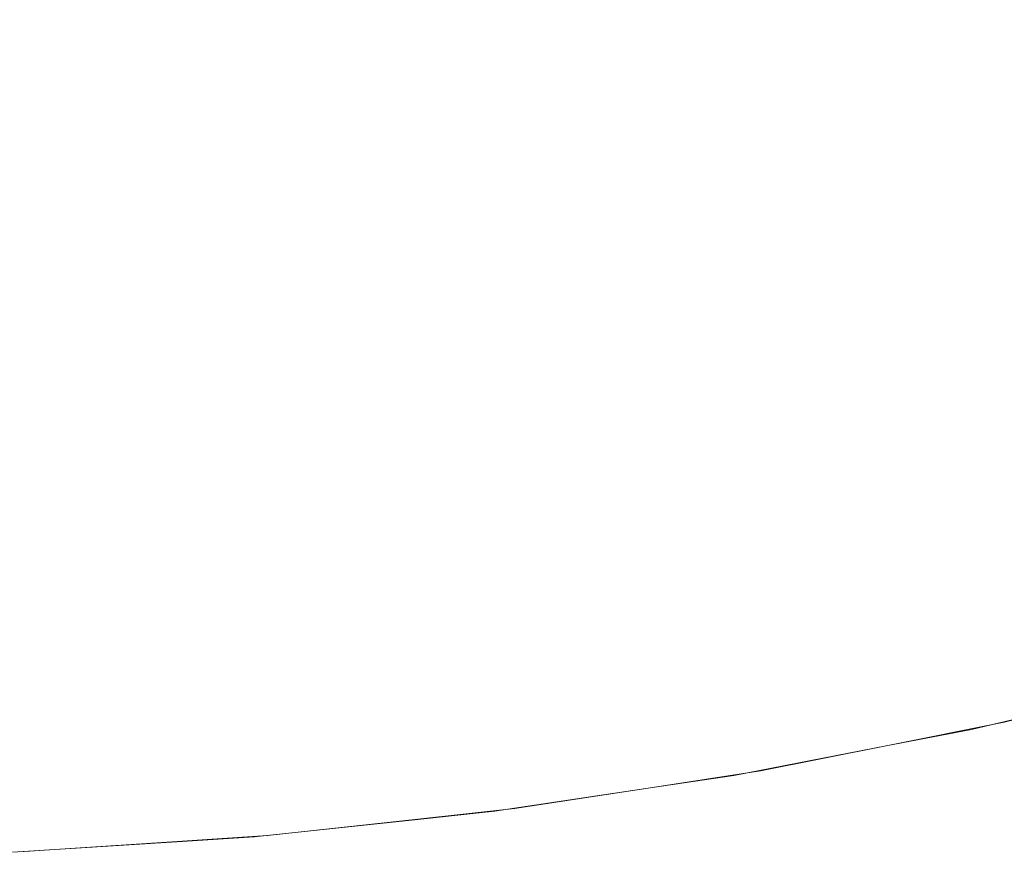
# Model space of a CAD drawing. Header units: centimetres. Extents: x -25.8 to 27.5, y 33.3 to 35.1.
# Tile 241 of 256: x 9.4158 to 9.4503, y 33.6401 to 33.6695. Entities that reach past the tile are written whole.
import ezdxf

# ---------------------------------------------------------------- set-up
doc = ezdxf.new("R2010")
doc.units = ezdxf.units.CM
doc.header["$LTSCALE"] = 2.54
doc.layers.add('Lucido design-1', color=7, linetype='Continuous')

# ---------------------------------------------------------------- blocks, each defined once
blk = doc.blocks.new('Gruppo-6-1')
at = {"color": 7, "linetype": 'Continuous', "lineweight": 9}
for points in [[(-25.69296, 35.040112, 330.586121), (-25.69296, 33.440112, 330.586121), (27.40704, 33.440112, 330.586121), (27.40704, 35.040112, 330.586121)], [(-25.69296, 35.040112, 306.619358), (-25.69296, 33.440112, 306.619358), (27.40704, 33.440112, 306.619358), (27.40704, 35.040112, 306.619358)]]:
    blk.add_3dface(points, dxfattribs=at)
for points, invisible_edges in [([(9.44361, 33.670428, 330.153842), (9.436375, 33.669029, 330.153842), (9.43589, 33.671857, 330.156832), (9.443005, 33.673233, 330.156832)], 15), ([(9.44361, 33.670428, 306.187079), (9.436375, 33.669029, 306.187079), (9.43589, 33.671857, 306.190069), (9.443005, 33.673233, 306.190069)], 15), ([(9.436375, 33.669029, 330.153842), (9.429088, 33.667938, 330.153842), (9.428723, 33.670784, 330.156832), (9.43589, 33.671857, 330.156832)], 15), ([(9.436375, 33.669029, 306.187079), (9.429088, 33.667938, 306.187079), (9.428723, 33.670784, 306.190069), (9.43589, 33.671857, 306.190069)], 15), ([(9.451469, 33.669481, 330.150737), (9.444187, 33.667749, 330.150737), (9.44361, 33.670428, 330.153842), (9.450778, 33.672133, 330.153842)], 15), ([(9.451469, 33.669481, 306.183974), (9.444187, 33.667749, 306.183974), (9.44361, 33.670428, 306.187079), (9.450778, 33.672133, 306.187079)], 15), ([(9.429088, 33.667938, 330.153842), (9.421761, 33.667158, 330.153842), (9.421517, 33.670016, 330.156832), (9.428723, 33.670784, 330.156832)], 15), ([(9.429088, 33.667938, 306.187079), (9.421761, 33.667158, 306.187079), (9.421517, 33.670016, 306.190069), (9.428723, 33.670784, 306.190069)], 15), ([(9.444187, 33.667749, 330.150737), (9.436838, 33.666328, 330.150737), (9.436375, 33.669029, 330.153842), (9.44361, 33.670428, 330.153842)], 15), ([(9.444187, 33.667749, 306.183974), (9.436838, 33.666328, 306.183974), (9.436375, 33.669029, 306.187079), (9.44361, 33.670428, 306.187079)], 15), ([(9.421761, 33.667158, 330.153842), (9.414407, 33.666689, 330.153842), (9.414285, 33.669555, 330.156832), (9.421517, 33.670016, 330.156832)], 15), ([(9.421761, 33.667158, 306.187079), (9.414407, 33.666689, 306.187079), (9.414285, 33.669555, 306.190069), (9.421517, 33.670016, 306.190069)], 15), ([(9.452126, 33.666957, 330.147525), (9.444736, 33.6652, 330.147525), (9.444187, 33.667749, 330.150737), (9.451469, 33.669481, 330.150737)], 15), ([(9.452126, 33.666957, 306.180762), (9.444736, 33.6652, 306.180762), (9.444187, 33.667749, 306.183974), (9.451469, 33.669481, 306.183974)], 15), ([(9.436838, 33.666328, 330.150737), (9.429436, 33.66522, 330.150737), (9.429088, 33.667938, 330.153842), (9.436375, 33.669029, 330.153842)], 15), ([(9.436838, 33.666328, 306.183974), (9.429436, 33.66522, 306.183974), (9.429088, 33.667938, 306.187079), (9.436375, 33.669029, 306.187079)], 15), ([(9.429436, 33.66522, 330.150737), (9.421993, 33.664427, 330.150737), (9.421761, 33.667158, 330.153842), (9.429088, 33.667938, 330.153842)], 15), ([(9.429436, 33.66522, 306.183974), (9.421993, 33.664427, 306.183974), (9.421761, 33.667158, 306.187079), (9.429088, 33.667938, 306.187079)], 15), ([(9.444736, 33.6652, 330.147525), (9.437279, 33.663758, 330.147525), (9.436838, 33.666328, 330.150737), (9.444187, 33.667749, 330.150737)], 15), ([(9.444736, 33.6652, 306.180762), (9.437279, 33.663758, 306.180762), (9.436838, 33.666328, 306.183974), (9.444187, 33.667749, 306.183974)], 15), ([(9.421993, 33.664427, 330.150737), (9.414523, 33.66395, 330.150737), (9.414407, 33.666689, 330.153842), (9.421761, 33.667158, 330.153842)], 15), ([(9.421993, 33.664427, 306.183974), (9.414523, 33.66395, 306.183974), (9.414407, 33.666689, 306.187079), (9.421761, 33.667158, 306.187079)], 15), ([(9.452748, 33.664567, 330.14421), (9.445257, 33.662785, 330.14421), (9.444736, 33.6652, 330.147525), (9.452126, 33.666957, 330.147525)], 15), ([(9.452748, 33.664567, 306.177447), (9.445257, 33.662785, 306.177447), (9.444736, 33.6652, 306.180762), (9.452126, 33.666957, 306.180762)], 15), ([(9.437279, 33.663758, 330.147525), (9.429767, 33.662633, 330.147525), (9.429436, 33.66522, 330.150737), (9.436838, 33.666328, 330.150737)], 15), ([(9.437279, 33.663758, 306.180762), (9.429767, 33.662633, 306.180762), (9.429436, 33.66522, 306.183974), (9.436838, 33.666328, 306.183974)], 15), ([(9.429767, 33.662633, 330.147525), (9.422214, 33.661828, 330.147525), (9.421993, 33.664427, 330.150737), (9.429436, 33.66522, 330.150737)], 15), ([(9.429767, 33.662633, 306.180762), (9.422214, 33.661828, 306.180762), (9.421993, 33.664427, 306.183974), (9.429436, 33.66522, 306.183974)], 15), ([(9.445257, 33.662785, 330.14421), (9.437697, 33.661323, 330.14421), (9.437279, 33.663758, 330.147525), (9.444736, 33.6652, 330.147525)], 15), ([(9.445257, 33.662785, 306.177447), (9.437697, 33.661323, 306.177447), (9.437279, 33.663758, 306.180762), (9.444736, 33.6652, 306.180762)], 15), ([(9.453335, 33.662312, 330.140799), (9.445748, 33.660508, 330.140799), (9.445257, 33.662785, 330.14421), (9.452748, 33.664567, 330.14421)], 15), ([(9.453335, 33.662312, 306.174036), (9.445748, 33.660508, 306.174036), (9.445257, 33.662785, 306.177447), (9.452748, 33.664567, 306.177447)], 15), ([(9.422214, 33.661828, 330.147525), (9.414634, 33.661345, 330.147525), (9.414523, 33.66395, 330.150737), (9.421993, 33.664427, 330.150737)], 15), ([(9.422214, 33.661828, 306.180762), (9.414634, 33.661345, 306.180762), (9.414523, 33.66395, 306.183974), (9.421993, 33.664427, 306.183974)], 15), ([(9.437697, 33.661323, 330.14421), (9.430081, 33.660183, 330.14421), (9.429767, 33.662633, 330.147525), (9.437279, 33.663758, 330.147525)], 15), ([(9.437697, 33.661323, 306.177447), (9.430081, 33.660183, 306.177447), (9.429767, 33.662633, 306.180762), (9.437279, 33.663758, 306.180762)], 15), ([(9.430081, 33.660183, 330.14421), (9.422424, 33.659367, 330.14421), (9.422214, 33.661828, 330.147525), (9.429767, 33.662633, 330.147525)], 15), ([(9.430081, 33.660183, 306.177447), (9.422424, 33.659367, 306.177447), (9.422214, 33.661828, 306.180762), (9.429767, 33.662633, 306.180762)], 15), ([(9.445748, 33.660508, 330.140799), (9.43809, 33.659027, 330.140799), (9.437697, 33.661323, 330.14421), (9.445257, 33.662785, 330.14421)], 15), ([(9.445748, 33.660508, 306.174036), (9.43809, 33.659027, 306.174036), (9.437697, 33.661323, 306.177447), (9.445257, 33.662785, 306.177447)], 15), ([(9.453886, 33.660198, 330.137298), (9.446208, 33.658372, 330.137298), (9.445748, 33.660508, 330.140799), (9.453335, 33.662312, 330.140799)], 15), ([(9.453886, 33.660198, 306.170535), (9.446208, 33.658372, 306.170535), (9.445748, 33.660508, 306.174036), (9.453335, 33.662312, 306.174036)], 15), ([(9.422424, 33.659367, 330.14421), (9.414739, 33.658877, 330.14421), (9.414634, 33.661345, 330.147525), (9.422214, 33.661828, 330.147525)], 15), ([(9.422424, 33.659367, 306.177447), (9.414739, 33.658877, 306.177447), (9.414634, 33.661345, 306.180762), (9.422214, 33.661828, 306.180762)], 15), ([(9.43809, 33.659027, 330.140799), (9.430377, 33.657872, 330.140799), (9.430081, 33.660183, 330.14421), (9.437697, 33.661323, 330.14421)], 15), ([(9.43809, 33.659027, 306.174036), (9.430377, 33.657872, 306.174036), (9.430081, 33.660183, 306.177447), (9.437697, 33.661323, 306.177447)], 15), ([(9.446208, 33.658372, 330.137298), (9.438459, 33.656873, 330.137298), (9.43809, 33.659027, 330.140799), (9.445748, 33.660508, 330.140799)], 15), ([(9.446208, 33.658372, 306.170535), (9.438459, 33.656873, 306.170535), (9.43809, 33.659027, 306.174036), (9.445748, 33.660508, 306.174036)], 15), ([(9.430377, 33.657872, 330.140799), (9.422621, 33.657046, 330.140799), (9.422424, 33.659367, 330.14421), (9.430081, 33.660183, 330.14421)], 15), ([(9.430377, 33.657872, 306.174036), (9.422621, 33.657046, 306.174036), (9.422424, 33.659367, 306.177447), (9.430081, 33.660183, 306.177447)], 15), ([(9.454399, 33.658227, 330.133712), (9.446637, 33.656381, 330.133712), (9.446208, 33.658372, 330.137298), (9.453886, 33.660198, 330.137298)], 15), ([(9.454399, 33.658227, 306.166949), (9.446637, 33.656381, 306.166949), (9.446208, 33.658372, 306.170535), (9.453886, 33.660198, 306.170535)], 15), ([(9.422621, 33.657046, 330.140799), (9.414838, 33.65655, 330.140799), (9.414739, 33.658877, 330.14421), (9.422424, 33.659367, 330.14421)], 15), ([(9.422621, 33.657046, 306.174036), (9.414838, 33.65655, 306.174036), (9.414739, 33.658877, 306.177447), (9.422424, 33.659367, 306.177447)], 15), ([(9.438459, 33.656873, 330.137298), (9.430654, 33.655705, 330.137298), (9.430377, 33.657872, 330.140799), (9.43809, 33.659027, 330.140799)], 15), ([(9.438459, 33.656873, 306.170535), (9.430654, 33.655705, 306.170535), (9.430377, 33.657872, 306.174036), (9.43809, 33.659027, 306.174036)], 15), ([(9.446637, 33.656381, 330.133712), (9.438804, 33.654866, 330.133712), (9.438459, 33.656873, 330.137298), (9.446208, 33.658372, 330.137298)], 15), ([(9.446637, 33.656381, 306.166949), (9.438804, 33.654866, 306.166949), (9.438459, 33.656873, 306.170535), (9.446208, 33.658372, 306.170535)], 15), ([(9.454874, 33.656402, 330.130049), (9.447034, 33.654538, 330.130049), (9.446637, 33.656381, 330.133712), (9.454399, 33.658227, 330.133712)], 15), ([(9.454874, 33.656402, 306.163286), (9.447034, 33.654538, 306.163286), (9.446637, 33.656381, 306.166949), (9.454399, 33.658227, 306.166949)], 15), ([(9.430654, 33.655705, 330.137298), (9.422807, 33.654869, 330.137298), (9.422621, 33.657046, 330.140799), (9.430377, 33.657872, 330.140799)], 15), ([(9.430654, 33.655705, 306.170535), (9.422807, 33.654869, 306.170535), (9.422621, 33.657046, 306.174036), (9.430377, 33.657872, 306.174036)], 15), ([(9.422807, 33.654869, 330.137298), (9.41493, 33.654367, 330.137298), (9.414838, 33.65655, 330.140799), (9.422621, 33.657046, 330.140799)], 15), ([(9.422807, 33.654869, 306.170535), (9.41493, 33.654367, 306.170535), (9.414838, 33.65655, 306.174036), (9.422621, 33.657046, 306.174036)], 15), ([(9.438804, 33.654866, 330.133712), (9.430913, 33.653685, 330.133712), (9.430654, 33.655705, 330.137298), (9.438459, 33.656873, 330.137298)], 15), ([(9.438804, 33.654866, 306.166949), (9.430913, 33.653685, 306.166949), (9.430654, 33.655705, 306.170535), (9.438459, 33.656873, 306.170535)], 15), ([(9.447034, 33.654538, 330.130049), (9.439122, 33.653007, 330.130049), (9.438804, 33.654866, 330.133712), (9.446637, 33.656381, 330.133712)], 15), ([(9.447034, 33.654538, 306.163286), (9.439122, 33.653007, 306.163286), (9.438804, 33.654866, 306.166949), (9.446637, 33.656381, 306.166949)], 15), ([(9.455311, 33.654726, 330.126315), (9.447399, 33.652845, 330.126315), (9.447034, 33.654538, 330.130049), (9.454874, 33.656402, 330.130049)], 15), ([(9.455311, 33.654726, 306.159552), (9.447399, 33.652845, 306.159552), (9.447034, 33.654538, 306.163286), (9.454874, 33.656402, 306.163286)], 15), ([(9.430913, 33.653685, 330.133712), (9.422979, 33.65284, 330.133712), (9.422807, 33.654869, 330.137298), (9.430654, 33.655705, 330.137298)], 15), ([(9.430913, 33.653685, 306.166949), (9.422979, 33.65284, 306.166949), (9.422807, 33.654869, 306.170535), (9.430654, 33.655705, 306.170535)], 15), ([(9.422979, 33.65284, 330.133712), (9.415017, 33.652332, 330.133712), (9.41493, 33.654367, 330.137298), (9.422807, 33.654869, 330.137298)], 15), ([(9.422979, 33.65284, 306.166949), (9.415017, 33.652332, 306.166949), (9.41493, 33.654367, 306.170535), (9.422807, 33.654869, 306.170535)], 15), ([(9.439122, 33.653007, 330.130049), (9.431152, 33.651814, 330.130049), (9.430913, 33.653685, 330.133712), (9.438804, 33.654866, 330.133712)], 15), ([(9.439122, 33.653007, 306.163286), (9.431152, 33.651814, 306.163286), (9.430913, 33.653685, 306.166949), (9.438804, 33.654866, 306.166949)], 15), ([(9.447399, 33.652845, 330.126315), (9.439415, 33.651301, 330.126315), (9.439122, 33.653007, 330.130049), (9.447034, 33.654538, 330.130049)], 15), ([(9.447399, 33.652845, 306.159552), (9.439415, 33.651301, 306.159552), (9.439122, 33.653007, 306.163286), (9.447034, 33.654538, 306.163286)], 15), ([(9.455708, 33.653202, 330.122516), (9.447731, 33.651305, 330.122516), (9.447399, 33.652845, 330.126315), (9.455311, 33.654726, 330.126315)], 15), ([(9.455708, 33.653202, 306.155753), (9.447731, 33.651305, 306.155753), (9.447399, 33.652845, 306.159552), (9.455311, 33.654726, 306.159552)], 15), ([(9.431152, 33.651814, 330.130049), (9.423139, 33.650961, 330.130049), (9.422979, 33.65284, 330.133712), (9.430913, 33.653685, 330.133712)], 15), ([(9.431152, 33.651814, 306.163286), (9.423139, 33.650961, 306.163286), (9.422979, 33.65284, 306.166949), (9.430913, 33.653685, 306.166949)], 15), ([(9.456065, 33.651831, 330.118658), (9.448029, 33.64992, 330.118658), (9.447731, 33.651305, 330.122516), (9.455708, 33.653202, 330.122516)], 15), ([(9.456065, 33.651831, 306.151895), (9.448029, 33.64992, 306.151895), (9.447731, 33.651305, 306.155753), (9.455708, 33.653202, 306.155753)], 15), ([(9.423139, 33.650961, 330.130049), (9.415097, 33.650448, 330.130049), (9.415017, 33.652332, 330.133712), (9.422979, 33.65284, 330.133712)], 15), ([(9.423139, 33.650961, 306.163286), (9.415097, 33.650448, 306.163286), (9.415017, 33.652332, 306.166949), (9.422979, 33.65284, 306.166949)], 15), ([(9.439415, 33.651301, 330.126315), (9.431372, 33.650097, 330.126315), (9.431152, 33.651814, 330.130049), (9.439122, 33.653007, 330.130049)], 15), ([(9.439415, 33.651301, 306.159552), (9.431372, 33.650097, 306.159552), (9.431152, 33.651814, 306.163286), (9.439122, 33.653007, 306.163286)], 15), ([(9.447731, 33.651305, 330.122516), (9.439681, 33.649748, 330.122516), (9.439415, 33.651301, 330.126315), (9.447399, 33.652845, 330.126315)], 15), ([(9.447731, 33.651305, 306.155753), (9.439681, 33.649748, 306.155753), (9.439415, 33.651301, 306.159552), (9.447399, 33.652845, 306.159552)], 15), ([(9.431372, 33.650097, 330.126315), (9.423286, 33.649235, 330.126315), (9.423139, 33.650961, 330.130049), (9.431152, 33.651814, 330.130049)], 15), ([(9.431372, 33.650097, 306.159552), (9.423286, 33.649235, 306.159552), (9.423139, 33.650961, 306.163286), (9.431152, 33.651814, 306.163286)], 15), ([(9.456381, 33.650616, 330.11475), (9.448294, 33.648692, 330.11475), (9.448029, 33.64992, 330.118658), (9.456065, 33.651831, 330.118658)], 15), ([(9.456381, 33.650616, 306.147987), (9.448294, 33.648692, 306.147987), (9.448029, 33.64992, 306.151895), (9.456065, 33.651831, 306.151895)], 15), ([(9.439681, 33.649748, 330.122516), (9.431572, 33.648534, 330.122516), (9.431372, 33.650097, 330.126315), (9.439415, 33.651301, 330.126315)], 15), ([(9.439681, 33.649748, 306.155753), (9.431572, 33.648534, 306.155753), (9.431372, 33.650097, 306.159552), (9.439415, 33.651301, 306.159552)], 15), ([(9.448029, 33.64992, 330.118658), (9.439921, 33.648352, 330.118658), (9.439681, 33.649748, 330.122516), (9.447731, 33.651305, 330.122516)], 15), ([(9.448029, 33.64992, 306.151895), (9.439921, 33.648352, 306.151895), (9.439681, 33.649748, 306.155753), (9.447731, 33.651305, 306.155753)], 15), ([(9.423286, 33.649235, 330.126315), (9.41517, 33.648718, 330.126315), (9.415097, 33.650448, 330.130049), (9.423139, 33.650961, 330.130049)], 15), ([(9.423286, 33.649235, 306.159552), (9.41517, 33.648718, 306.159552), (9.415097, 33.650448, 306.163286), (9.423139, 33.650961, 306.163286)], 15), ([(9.456656, 33.649558, 330.110796), (9.448524, 33.647624, 330.110796), (9.448294, 33.648692, 330.11475), (9.456381, 33.650616, 330.11475)], 15), ([(9.456656, 33.649558, 306.144033), (9.448524, 33.647624, 306.144033), (9.448294, 33.648692, 306.147987), (9.456381, 33.650616, 306.147987)], 15), ([(9.431572, 33.648534, 330.122516), (9.42342, 33.647666, 330.122516), (9.423286, 33.649235, 330.126315), (9.431372, 33.650097, 330.126315)], 15), ([(9.431572, 33.648534, 306.155753), (9.42342, 33.647666, 306.155753), (9.423286, 33.649235, 306.159552), (9.431372, 33.650097, 306.159552)], 15), ([(9.439921, 33.648352, 330.118658), (9.431752, 33.647129, 330.118658), (9.431572, 33.648534, 330.122516), (9.439681, 33.649748, 330.122516)], 15), ([(9.439921, 33.648352, 306.151895), (9.431752, 33.647129, 306.151895), (9.431572, 33.648534, 306.155753), (9.439681, 33.649748, 306.155753)], 15), ([(9.448294, 33.648692, 330.11475), (9.440133, 33.647114, 330.11475), (9.439921, 33.648352, 330.118658), (9.448029, 33.64992, 330.118658)], 15), ([(9.448294, 33.648692, 306.147987), (9.440133, 33.647114, 306.147987), (9.439921, 33.648352, 306.151895), (9.448029, 33.64992, 306.151895)], 15), ([(9.456891, 33.648658, 330.106805), (9.44872, 33.646715, 330.106805), (9.448524, 33.647624, 330.110796), (9.456656, 33.649558, 330.110796)], 15), ([(9.456891, 33.648658, 306.140042), (9.44872, 33.646715, 306.140042), (9.448524, 33.647624, 306.144033), (9.456656, 33.649558, 306.144033)], 15), ([(9.42342, 33.647666, 330.122516), (9.415237, 33.647144, 330.122516), (9.41517, 33.648718, 330.126315), (9.423286, 33.649235, 330.126315)], 15), ([(9.42342, 33.647666, 306.155753), (9.415237, 33.647144, 306.155753), (9.41517, 33.648718, 306.159552), (9.423286, 33.649235, 306.159552)], 15), ([(9.448524, 33.647624, 330.110796), (9.440318, 33.646036, 330.110796), (9.440133, 33.647114, 330.11475), (9.448294, 33.648692, 330.11475)], 15), ([(9.448524, 33.647624, 306.144033), (9.440318, 33.646036, 306.144033), (9.440133, 33.647114, 306.147987), (9.448294, 33.648692, 306.147987)], 15), ([(9.457083, 33.647918, 330.102782), (9.448881, 33.645967, 330.102782), (9.44872, 33.646715, 330.106805), (9.456891, 33.648658, 330.106805)], 15), ([(9.457083, 33.647918, 306.136019), (9.448881, 33.645967, 306.136019), (9.44872, 33.646715, 306.140042), (9.456891, 33.648658, 306.140042)], 15), ([(9.431752, 33.647129, 330.118658), (9.42354, 33.646254, 330.118658), (9.42342, 33.647666, 330.122516), (9.431572, 33.648534, 330.122516)], 15), ([(9.431752, 33.647129, 306.151895), (9.42354, 33.646254, 306.151895), (9.42342, 33.647666, 306.155753), (9.431572, 33.648534, 306.155753)], 15), ([(9.440133, 33.647114, 330.11475), (9.431912, 33.645883, 330.11475), (9.431752, 33.647129, 330.118658), (9.439921, 33.648352, 330.118658)], 15), ([(9.440133, 33.647114, 306.147987), (9.431912, 33.645883, 306.147987), (9.431752, 33.647129, 306.151895), (9.439921, 33.648352, 306.151895)], 15), ([(9.42354, 33.646254, 330.118658), (9.415297, 33.645729, 330.118658), (9.415237, 33.647144, 330.122516), (9.42342, 33.647666, 330.122516)], 15), ([(9.42354, 33.646254, 306.151895), (9.415297, 33.645729, 306.151895), (9.415237, 33.647144, 306.155753), (9.42342, 33.647666, 306.155753)], 15), ([(9.44872, 33.646715, 330.106805), (9.440475, 33.64512, 330.106805), (9.440318, 33.646036, 330.110796), (9.448524, 33.647624, 330.110796)], 15), ([(9.44872, 33.646715, 306.140042), (9.440475, 33.64512, 306.140042), (9.440318, 33.646036, 306.144033), (9.448524, 33.647624, 306.144033)], 15), ([(9.457234, 33.647338, 330.098735), (9.449008, 33.645382, 330.098735), (9.448881, 33.645967, 330.102782), (9.457083, 33.647918, 330.102782)], 15), ([(9.457234, 33.647338, 306.131972), (9.449008, 33.645382, 306.131972), (9.448881, 33.645967, 306.136019), (9.457083, 33.647918, 306.136019)], 15), ([(9.457343, 33.64692, 330.094671), (9.449099, 33.644959, 330.094671), (9.449008, 33.645382, 330.098735), (9.457234, 33.647338, 330.098735)], 15), ([(9.457343, 33.64692, 306.127908), (9.449099, 33.644959, 306.127908), (9.449008, 33.645382, 306.131972), (9.457234, 33.647338, 306.131972)], 15), ([(9.431912, 33.645883, 330.11475), (9.423646, 33.645003, 330.11475), (9.42354, 33.646254, 330.118658), (9.431752, 33.647129, 330.118658)], 15), ([(9.431912, 33.645883, 306.147987), (9.423646, 33.645003, 306.147987), (9.42354, 33.646254, 306.151895), (9.431752, 33.647129, 306.151895)], 15), ([(9.440318, 33.646036, 330.110796), (9.432051, 33.644799, 330.110796), (9.431912, 33.645883, 330.11475), (9.440133, 33.647114, 330.11475)], 15), ([(9.440318, 33.646036, 306.144033), (9.432051, 33.644799, 306.144033), (9.431912, 33.645883, 306.147987), (9.440133, 33.647114, 306.147987)], 15), ([(9.448881, 33.645967, 330.102782), (9.440604, 33.644366, 330.102782), (9.440475, 33.64512, 330.106805), (9.44872, 33.646715, 330.106805)], 15), ([(9.448881, 33.645967, 306.136019), (9.440604, 33.644366, 306.136019), (9.440475, 33.64512, 306.140042), (9.44872, 33.646715, 306.140042)], 15), ([(9.45741, 33.646662, 330.090596), (9.449155, 33.644699, 330.090596), (9.449099, 33.644959, 330.094671), (9.457343, 33.64692, 330.094671)], 15), ([(9.45741, 33.646662, 306.123833), (9.449155, 33.644699, 306.123833), (9.449099, 33.644959, 306.127908), (9.457343, 33.64692, 306.127908)], 15), ([(9.457435, 33.646567, 330.086667), (9.449176, 33.644602, 330.086667), (9.449155, 33.644699, 330.090596), (9.45741, 33.646662, 330.090596)], 15), ([(9.457435, 33.646567, 306.119903), (9.449176, 33.644602, 306.119903), (9.449155, 33.644699, 306.123833), (9.45741, 33.646662, 306.123833)], 15), ([(9.423646, 33.645003, 330.11475), (9.415351, 33.644474, 330.11475), (9.415297, 33.645729, 330.118658), (9.42354, 33.646254, 330.118658)], 15), ([(9.423646, 33.645003, 306.147987), (9.415351, 33.644474, 306.147987), (9.415297, 33.645729, 306.151895), (9.42354, 33.646254, 306.151895)], 15), ([(9.454314, 33.645823, 330.086121), (9.449176, 33.644601, 330.086121), (9.449176, 33.644602, 330.086667), (9.457435, 33.646567, 330.086667)], 14), ([(9.454314, 33.645823, 306.119358), (9.449176, 33.644601, 306.119358), (9.449176, 33.644602, 306.119903), (9.457435, 33.646567, 306.119903)], 14), ([(9.457441, 33.646547, 305.917386), (9.44918, 33.644582, 305.917386), (9.449176, 33.644601, 305.919358), (9.454314, 33.645823, 305.919358)], 11), ([(9.45748, 33.646393, 305.913398), (9.449213, 33.644427, 305.913398), (9.44918, 33.644582, 305.917386), (9.457441, 33.646547, 305.917386)], 15), ([(9.457561, 33.646086, 305.909413), (9.44928, 33.644116, 305.909413), (9.449213, 33.644427, 305.913398), (9.45748, 33.646393, 305.913398)], 15), ([(9.440475, 33.64512, 330.106805), (9.432169, 33.643877, 330.106805), (9.432051, 33.644799, 330.110796), (9.440318, 33.646036, 330.110796)], 15), ([(9.440475, 33.64512, 306.140042), (9.432169, 33.643877, 306.140042), (9.432051, 33.644799, 306.144033), (9.440318, 33.646036, 306.144033)], 15), ([(9.449008, 33.645382, 330.098735), (9.440705, 33.643776, 330.098735), (9.440604, 33.644366, 330.102782), (9.448881, 33.645967, 330.102782)], 15), ([(9.449008, 33.645382, 306.131972), (9.440705, 33.643776, 306.131972), (9.440604, 33.644366, 306.136019), (9.448881, 33.645967, 306.136019)], 15), ([(9.457681, 33.645623, 305.905439), (9.449381, 33.643649, 305.905439), (9.44928, 33.644116, 305.909413), (9.457561, 33.646086, 305.909413)], 15), ([(9.432051, 33.644799, 330.110796), (9.423739, 33.643913, 330.110796), (9.423646, 33.645003, 330.11475), (9.431912, 33.645883, 330.11475)], 15), ([(9.432051, 33.644799, 306.144033), (9.423739, 33.643913, 306.144033), (9.423646, 33.645003, 306.147987), (9.431912, 33.645883, 306.147987)], 15), ([(9.450328, 33.644853, 329.886121), (9.449176, 33.644601, 330.086121), (9.454314, 33.645823, 330.086121)], 9), ([(9.449176, 33.644601, 306.119358), (9.454314, 33.645823, 306.119358), (9.454314, 33.645823, 305.919358), (9.449176, 33.644601, 305.919358)], 10), ([(9.457842, 33.645007, 305.901482), (9.449515, 33.643026, 305.901482), (9.449381, 33.643649, 305.905439), (9.457681, 33.645623, 305.905439)], 15), ([(9.454314, 33.645823, 330.086121), (9.454313, 33.645828, 329.886121), (9.450328, 33.644853, 329.886121)], 9), ([(9.449099, 33.644959, 330.094671), (9.440778, 33.64335, 330.094671), (9.440705, 33.643776, 330.098735), (9.449008, 33.645382, 330.098735)], 15), ([(9.449099, 33.644959, 306.127908), (9.440778, 33.64335, 306.127908), (9.440705, 33.643776, 306.131972), (9.449008, 33.645382, 306.131972)], 15), ([(9.423739, 33.643913, 330.110796), (9.415397, 33.643381, 330.110796), (9.415351, 33.644474, 330.11475), (9.423646, 33.645003, 330.11475)], 15), ([(9.423739, 33.643913, 306.144033), (9.415397, 33.643381, 306.144033), (9.415351, 33.644474, 306.147987), (9.423646, 33.645003, 306.147987)], 15), ([(9.440604, 33.644366, 330.102782), (9.432266, 33.643118, 330.102782), (9.432169, 33.643877, 330.106805), (9.440475, 33.64512, 330.106805)], 15), ([(9.440604, 33.644366, 306.136019), (9.432266, 33.643118, 306.136019), (9.432169, 33.643877, 306.140042), (9.440475, 33.64512, 306.140042)], 15), ([(9.449155, 33.644699, 330.090596), (9.440823, 33.643088, 330.090596), (9.440778, 33.64335, 330.094671), (9.449099, 33.644959, 330.094671)], 15), ([(9.449155, 33.644699, 306.123833), (9.440823, 33.643088, 306.123833), (9.440778, 33.64335, 306.127908), (9.449099, 33.644959, 306.127908)], 15), ([(9.458042, 33.644236, 305.897548), (9.449683, 33.642248, 305.897548), (9.449515, 33.643026, 305.901482), (9.457842, 33.645007, 305.901482)], 15), ([(9.432169, 33.643877, 330.106805), (9.423818, 33.642987, 330.106805), (9.423739, 33.643913, 330.110796), (9.432051, 33.644799, 330.110796)], 15), ([(9.432169, 33.643877, 306.140042), (9.423818, 33.642987, 306.140042), (9.423739, 33.643913, 306.144033), (9.432051, 33.644799, 306.144033)], 15), ([(9.449176, 33.644602, 330.086667), (9.44084, 33.64299, 330.086667), (9.440823, 33.643088, 330.090596), (9.449155, 33.644699, 330.090596)], 15), ([(9.449176, 33.644602, 306.119903), (9.44084, 33.64299, 306.119903), (9.440823, 33.643088, 306.123833), (9.449155, 33.644699, 306.123833)], 15), ([(9.446182, 33.644022, 330.086121), (9.44084, 33.642989, 330.086121), (9.44084, 33.64299, 330.086667), (9.449176, 33.644602, 330.086667)], 14), ([(9.446182, 33.644022, 306.119358), (9.44084, 33.642989, 306.119358), (9.44084, 33.64299, 306.119903), (9.449176, 33.644602, 306.119903)], 14), ([(9.44918, 33.644582, 305.917386), (9.440843, 33.64297, 305.917386), (9.44084, 33.642989, 305.919358), (9.446182, 33.644022, 305.919358)], 11), ([(9.449213, 33.644427, 305.913398), (9.44087, 33.642814, 305.913398), (9.440843, 33.64297, 305.917386), (9.44918, 33.644582, 305.917386)], 15), ([(9.450332, 33.644834, 329.884149), (9.441773, 33.643131, 329.884149), (9.44177, 33.64315, 329.886121), (9.446181, 33.644028, 329.886121)], 11), ([(9.450366, 33.644679, 329.880161), (9.441801, 33.642975, 329.880161), (9.441773, 33.643131, 329.884149), (9.450332, 33.644834, 329.884149)], 15), ([(9.450435, 33.644369, 329.876176), (9.441856, 33.642662, 329.876176), (9.441801, 33.642975, 329.880161), (9.450366, 33.644679, 329.880161)], 15), ([(9.446181, 33.644028, 329.886121), (9.450328, 33.644853, 329.886121), (9.450332, 33.644834, 329.884149)], 10), ([(9.450328, 33.644853, 329.886121), (9.446181, 33.644028, 329.886121), (9.446182, 33.644022, 330.086121), (9.449176, 33.644601, 330.086121)], 10), ([(9.449176, 33.644602, 330.086667), (9.449176, 33.644601, 330.086121), (9.446182, 33.644022, 330.086121)], 9), ([(9.449176, 33.644602, 306.119903), (9.449176, 33.644601, 306.119358), (9.446182, 33.644022, 306.119358)], 9), ([(9.446182, 33.644022, 305.919358), (9.449176, 33.644601, 305.919358), (9.44918, 33.644582, 305.917386)], 10), ([(9.449176, 33.644601, 305.919358), (9.446182, 33.644022, 305.919358), (9.446182, 33.644022, 306.119358), (9.449176, 33.644601, 306.119358)], 10), ([(9.440705, 33.643776, 330.098735), (9.432342, 33.642524, 330.098735), (9.432266, 33.643118, 330.102782), (9.440604, 33.644366, 330.102782)], 15), ([(9.440705, 33.643776, 306.131972), (9.432342, 33.642524, 306.131972), (9.432266, 33.643118, 306.136019), (9.440604, 33.644366, 306.136019)], 15), ([(9.44928, 33.644116, 305.909413), (9.440924, 33.6425, 305.909413), (9.44087, 33.642814, 305.913398), (9.449213, 33.644427, 305.913398)], 15), ([(9.450539, 33.643902, 329.872202), (9.441939, 33.642192, 329.872202), (9.441856, 33.642662, 329.876176), (9.450435, 33.644369, 329.876176)], 15), ([(9.458283, 33.643311, 305.893645), (9.449884, 33.641314, 305.893645), (9.449683, 33.642248, 305.897548), (9.458042, 33.644236, 305.897548)], 15), ([(9.423818, 33.642987, 330.106805), (9.415436, 33.642453, 330.106805), (9.415397, 33.643381, 330.110796), (9.423739, 33.643913, 330.110796)], 15), ([(9.423818, 33.642987, 306.140042), (9.415436, 33.642453, 306.140042), (9.415397, 33.643381, 306.144033), (9.423739, 33.643913, 306.144033)], 15), ([(9.432266, 33.643118, 330.102782), (9.423883, 33.642225, 330.102782), (9.423818, 33.642987, 330.106805), (9.432169, 33.643877, 330.106805)], 15), ([(9.432266, 33.643118, 306.136019), (9.423883, 33.642225, 306.136019), (9.423818, 33.642987, 306.140042), (9.432169, 33.643877, 306.140042)], 15), ([(9.44177, 33.64315, 329.886121), (9.44084, 33.642989, 330.086121), (9.446182, 33.644022, 330.086121)], 9), ([(9.44084, 33.642989, 306.119358), (9.446182, 33.644022, 306.119358), (9.446182, 33.644022, 305.919358), (9.44084, 33.642989, 305.919358)], 10), ([(9.449381, 33.643649, 305.905439), (9.441005, 33.642029, 305.905439), (9.440924, 33.6425, 305.909413), (9.44928, 33.644116, 305.909413)], 15), ([(9.446182, 33.644022, 330.086121), (9.446181, 33.644028, 329.886121), (9.44177, 33.64315, 329.886121)], 9), ([(9.450677, 33.64328, 329.868245), (9.442049, 33.641564, 329.868245), (9.441939, 33.642192, 329.872202), (9.450539, 33.643902, 329.872202)], 15), ([(9.440778, 33.64335, 330.094671), (9.432397, 33.642095, 330.094671), (9.432342, 33.642524, 330.098735), (9.440705, 33.643776, 330.098735)], 15), ([(9.440778, 33.64335, 306.127908), (9.432397, 33.642095, 306.127908), (9.432342, 33.642524, 306.131972), (9.440705, 33.643776, 306.131972)], 15), ([(9.449515, 33.643026, 305.901482), (9.441112, 33.641401, 305.901482), (9.441005, 33.642029, 305.905439), (9.449381, 33.643649, 305.905439)], 15), ([(9.440823, 33.643088, 330.090596), (9.432431, 33.641831, 330.090596), (9.432397, 33.642095, 330.094671), (9.440778, 33.64335, 330.094671)], 15), ([(9.440823, 33.643088, 306.123833), (9.432431, 33.641831, 306.123833), (9.432397, 33.642095, 306.127908), (9.440778, 33.64335, 306.127908)], 15), ([(9.441773, 33.643131, 329.884149), (9.433148, 33.641804, 329.884149), (9.433145, 33.641823, 329.886121), (9.437988, 33.642568, 329.886121)], 11), ([(9.441801, 33.642975, 329.880161), (9.433168, 33.641647, 329.880161), (9.433148, 33.641804, 329.884149), (9.441773, 33.643131, 329.884149)], 15), ([(9.437988, 33.642568, 329.886121), (9.44177, 33.64315, 329.886121), (9.441773, 33.643131, 329.884149)], 10), ([(9.44177, 33.64315, 329.886121), (9.437988, 33.642568, 329.886121), (9.437989, 33.642562, 330.086121), (9.44084, 33.642989, 330.086121)], 10), ([(9.450849, 33.642502, 329.864311), (9.442188, 33.64078, 329.864311), (9.442049, 33.641564, 329.868245), (9.450677, 33.64328, 329.868245)], 15), ([(9.458563, 33.642235, 305.889778), (9.450119, 33.640226, 305.889778), (9.449884, 33.641314, 305.893645), (9.458283, 33.643311, 305.893645)], 15), ([(9.423883, 33.642225, 330.102782), (9.415469, 33.641689, 330.102782), (9.415436, 33.642453, 330.106805), (9.423818, 33.642987, 330.106805)], 15), ([(9.423883, 33.642225, 306.136019), (9.415469, 33.641689, 306.136019), (9.415436, 33.642453, 306.140042), (9.423818, 33.642987, 306.140042)], 15), ([(9.432342, 33.642524, 330.098735), (9.423933, 33.641628, 330.098735), (9.423883, 33.642225, 330.102782), (9.432266, 33.643118, 330.102782)], 15), ([(9.432342, 33.642524, 306.131972), (9.423933, 33.641628, 306.131972), (9.423883, 33.642225, 306.136019), (9.432266, 33.643118, 306.136019)], 15), ([(9.44084, 33.64299, 330.086667), (9.432443, 33.641733, 330.086667), (9.432431, 33.641831, 330.090596), (9.440823, 33.643088, 330.090596)], 15), ([(9.44084, 33.64299, 306.119903), (9.432443, 33.641733, 306.119903), (9.432431, 33.641831, 306.123833), (9.440823, 33.643088, 306.123833)], 15), ([(9.437989, 33.642562, 330.086121), (9.432444, 33.641732, 330.086121), (9.432443, 33.641733, 330.086667), (9.44084, 33.64299, 330.086667)], 14), ([(9.437989, 33.642562, 306.119358), (9.432444, 33.641732, 306.119358), (9.432443, 33.641733, 306.119903), (9.44084, 33.64299, 306.119903)], 14), ([(9.440843, 33.64297, 305.917386), (9.432446, 33.641713, 305.917386), (9.432444, 33.641732, 305.919358), (9.437989, 33.642562, 305.919358)], 11), ([(9.44087, 33.642814, 305.913398), (9.432466, 33.641556, 305.913398), (9.432446, 33.641713, 305.917386), (9.440843, 33.64297, 305.917386)], 15), ([(9.440924, 33.6425, 305.909413), (9.432507, 33.64124, 305.909413), (9.432466, 33.641556, 305.913398), (9.44087, 33.642814, 305.913398)], 15), ([(9.441856, 33.642662, 329.876176), (9.43321, 33.641332, 329.876176), (9.433168, 33.641647, 329.880161), (9.441801, 33.642975, 329.880161)], 15), ([(9.44084, 33.64299, 330.086667), (9.44084, 33.642989, 330.086121), (9.437989, 33.642562, 330.086121)], 9), ([(9.44084, 33.64299, 306.119903), (9.44084, 33.642989, 306.119358), (9.437989, 33.642562, 306.119358)], 9), ([(9.437989, 33.642562, 305.919358), (9.44084, 33.642989, 305.919358), (9.440843, 33.64297, 305.917386)], 10), ([(9.44084, 33.642989, 305.919358), (9.437989, 33.642562, 305.919358), (9.437989, 33.642562, 306.119358), (9.44084, 33.642989, 306.119358)], 10), ([(9.449683, 33.642248, 305.897548), (9.441247, 33.640616, 305.897548), (9.441112, 33.641401, 305.901482), (9.449515, 33.643026, 305.901482)], 15), ([(9.432397, 33.642095, 330.094671), (9.42397, 33.641197, 330.094671), (9.423933, 33.641628, 330.098735), (9.432342, 33.642524, 330.098735)], 15), ([(9.432397, 33.642095, 306.127908), (9.42397, 33.641197, 306.127908), (9.423933, 33.641628, 306.131972), (9.432342, 33.642524, 306.131972)], 15), ([(9.433145, 33.641823, 329.886121), (9.432444, 33.641732, 330.086121), (9.437989, 33.642562, 330.086121)], 9), ([(9.432444, 33.641732, 306.119358), (9.437989, 33.642562, 306.119358), (9.437989, 33.642562, 305.919358), (9.432444, 33.641732, 305.919358)], 10), ([(9.441005, 33.642029, 305.905439), (9.432567, 33.640766, 305.905439), (9.432507, 33.64124, 305.909413), (9.440924, 33.6425, 305.909413)], 15), ([(9.437989, 33.642562, 330.086121), (9.437988, 33.642568, 329.886121), (9.433145, 33.641823, 329.886121)], 9), ([(9.441939, 33.642192, 329.872202), (9.433272, 33.640858, 329.872202), (9.43321, 33.641332, 329.876176), (9.441856, 33.642662, 329.876176)], 15), ([(9.451056, 33.64157, 329.860408), (9.442354, 33.639839, 329.860408), (9.442188, 33.64078, 329.864311), (9.450849, 33.642502, 329.864311)], 15), ([(9.423933, 33.641628, 330.098735), (9.415494, 33.64109, 330.098735), (9.415469, 33.641689, 330.102782), (9.423883, 33.642225, 330.102782)], 15), ([(9.423933, 33.641628, 306.131972), (9.415494, 33.64109, 306.131972), (9.415469, 33.641689, 306.136019), (9.423883, 33.642225, 306.136019)], 15), ([(9.432431, 33.641831, 330.090596), (9.423993, 33.640932, 330.090596), (9.42397, 33.641197, 330.094671), (9.432397, 33.642095, 330.094671)], 15), ([(9.432431, 33.641831, 306.123833), (9.423993, 33.640932, 306.123833), (9.42397, 33.641197, 306.127908), (9.432397, 33.642095, 306.127908)], 15), ([(9.442049, 33.641564, 329.868245), (9.433355, 33.640226, 329.868245), (9.433272, 33.640858, 329.872202), (9.441939, 33.642192, 329.872202)], 15), ([(9.449884, 33.641314, 305.893645), (9.441408, 33.639675, 305.893645), (9.441247, 33.640616, 305.897548), (9.449683, 33.642248, 305.897548)], 15), ([(9.458883, 33.641007, 305.885955), (9.450386, 33.638986, 305.885955), (9.450119, 33.640226, 305.889778), (9.458563, 33.642235, 305.889778)], 15), ([(9.432443, 33.641733, 330.086667), (9.424001, 33.640834, 330.086667), (9.423993, 33.640932, 330.090596), (9.432431, 33.641831, 330.090596)], 15), ([(9.432443, 33.641733, 306.119903), (9.424001, 33.640834, 306.119903), (9.423993, 33.640932, 306.123833), (9.432431, 33.641831, 306.123833)], 15), ([(9.433148, 33.641804, 329.884149), (9.424473, 33.640854, 329.884149), (9.424471, 33.640873, 329.886121), (9.429749, 33.641451, 329.886121)], 11), ([(9.433168, 33.641647, 329.880161), (9.424487, 33.640696, 329.880161), (9.424473, 33.640854, 329.884149), (9.433148, 33.641804, 329.884149)], 15), ([(9.429749, 33.641451, 329.886121), (9.433145, 33.641823, 329.886121), (9.433148, 33.641804, 329.884149)], 10), ([(9.433145, 33.641823, 329.886121), (9.429749, 33.641451, 329.886121), (9.42975, 33.641445, 330.086121), (9.432444, 33.641732, 330.086121)], 10), ([(9.441112, 33.641401, 305.901482), (9.432648, 33.640134, 305.901482), (9.432567, 33.640766, 305.905439), (9.441005, 33.642029, 305.905439)], 15), ([(9.42397, 33.641197, 330.094671), (9.415513, 33.640658, 330.094671), (9.415494, 33.64109, 330.098735), (9.423933, 33.641628, 330.098735)], 15), ([(9.42397, 33.641197, 306.127908), (9.415513, 33.640658, 306.127908), (9.415494, 33.64109, 306.131972), (9.423933, 33.641628, 306.131972)], 15), ([(9.42975, 33.641445, 330.086121), (9.424001, 33.640833, 330.086121), (9.424001, 33.640834, 330.086667), (9.432443, 33.641733, 330.086667)], 14), ([(9.42975, 33.641445, 306.119358), (9.424001, 33.640833, 306.119358), (9.424001, 33.640834, 306.119903), (9.432443, 33.641733, 306.119903)], 14), ([(9.432446, 33.641713, 305.917386), (9.424003, 33.640813, 305.917386), (9.424001, 33.640833, 305.919358), (9.42975, 33.641445, 305.919358)], 11), ([(9.424001, 33.640833, 330.086121), (9.42975, 33.641445, 330.086121), (9.429749, 33.641451, 329.886121), (9.424471, 33.640873, 329.886121)], 10), ([(9.424001, 33.640833, 306.119358), (9.42975, 33.641445, 306.119358), (9.42975, 33.641445, 305.919358), (9.424001, 33.640833, 305.919358)], 10), ([(9.432466, 33.641556, 305.913398), (9.424016, 33.640655, 305.913398), (9.424003, 33.640813, 305.917386), (9.432446, 33.641713, 305.917386)], 15), ([(9.432507, 33.64124, 305.909413), (9.424043, 33.640339, 305.909413), (9.424016, 33.640655, 305.913398), (9.432466, 33.641556, 305.913398)], 15), ([(9.43321, 33.641332, 329.876176), (9.424514, 33.640379, 329.876176), (9.424487, 33.640696, 329.880161), (9.433168, 33.641647, 329.880161)], 15), ([(9.432443, 33.641733, 330.086667), (9.432444, 33.641732, 330.086121), (9.42975, 33.641445, 330.086121)], 9), ([(9.432443, 33.641733, 306.119903), (9.432444, 33.641732, 306.119358), (9.42975, 33.641445, 306.119358)], 9), ([(9.42975, 33.641445, 305.919358), (9.432444, 33.641732, 305.919358), (9.432446, 33.641713, 305.917386)], 10), ([(9.432444, 33.641732, 305.919358), (9.42975, 33.641445, 305.919358), (9.42975, 33.641445, 306.119358), (9.432444, 33.641732, 306.119358)], 10), ([(9.441247, 33.640616, 305.897548), (9.432749, 33.639344, 305.897548), (9.432648, 33.640134, 305.901482), (9.441112, 33.641401, 305.901482)], 15), ([(9.442188, 33.64078, 329.864311), (9.433459, 33.639436, 329.864311), (9.433355, 33.640226, 329.868245), (9.442049, 33.641564, 329.868245)], 15), ([(9.451296, 33.640484, 329.856541), (9.442547, 33.638743, 329.856541), (9.442354, 33.639839, 329.860408), (9.451056, 33.64157, 329.860408)], 15), ([(9.423993, 33.640932, 330.090596), (9.415524, 33.640392, 330.090596), (9.415513, 33.640658, 330.094671), (9.42397, 33.641197, 330.094671)], 15), ([(9.423993, 33.640932, 306.123833), (9.415524, 33.640392, 306.123833), (9.415513, 33.640658, 306.127908), (9.42397, 33.641197, 306.127908)], 15), ([(9.432567, 33.640766, 305.905439), (9.424084, 33.639863, 305.905439), (9.424043, 33.640339, 305.909413), (9.432507, 33.64124, 305.909413)], 15), ([(9.433272, 33.640858, 329.872202), (9.424556, 33.639903, 329.872202), (9.424514, 33.640379, 329.876176), (9.43321, 33.641332, 329.876176)], 15), ([(9.450119, 33.640226, 305.889778), (9.441596, 33.638578, 305.889778), (9.441408, 33.639675, 305.893645), (9.449884, 33.641314, 305.893645)], 15), ([(9.424001, 33.640834, 330.086667), (9.415528, 33.640294, 330.086667), (9.415524, 33.640392, 330.090596), (9.423993, 33.640932, 330.090596)], 15), ([(9.424001, 33.640834, 306.119903), (9.415528, 33.640294, 306.119903), (9.415524, 33.640392, 306.123833), (9.423993, 33.640932, 306.123833)], 15), ([(9.421478, 33.640672, 330.086121), (9.415528, 33.640292, 330.086121), (9.415528, 33.640294, 330.086667), (9.424001, 33.640834, 330.086667)], 14), ([(9.421478, 33.640672, 306.119358), (9.415528, 33.640292, 306.119358), (9.415528, 33.640294, 306.119903), (9.424001, 33.640834, 306.119903)], 14), ([(9.424003, 33.640813, 305.917386), (9.415529, 33.640273, 305.917386), (9.415528, 33.640292, 305.919358), (9.421478, 33.640672, 305.919358)], 11), ([(9.424016, 33.640655, 305.913398), (9.415536, 33.640115, 305.913398), (9.415529, 33.640273, 305.917386), (9.424003, 33.640813, 305.917386)], 15), ([(9.424473, 33.640854, 329.884149), (9.415765, 33.640283, 329.884149), (9.415764, 33.640302, 329.886121), (9.421478, 33.640677, 329.886121)], 11), ([(9.424487, 33.640696, 329.880161), (9.415772, 33.640125, 329.880161), (9.415765, 33.640283, 329.884149), (9.424473, 33.640854, 329.884149)], 15), ([(9.421478, 33.640677, 329.886121), (9.424471, 33.640873, 329.886121), (9.424473, 33.640854, 329.884149)], 10), ([(9.424471, 33.640873, 329.886121), (9.421478, 33.640677, 329.886121), (9.421478, 33.640672, 330.086121), (9.424001, 33.640833, 330.086121)], 10), ([(9.424001, 33.640834, 330.086667), (9.424001, 33.640833, 330.086121), (9.421478, 33.640672, 330.086121)], 9), ([(9.424001, 33.640834, 306.119903), (9.424001, 33.640833, 306.119358), (9.421478, 33.640672, 306.119358)], 9), ([(9.421478, 33.640672, 305.919358), (9.424001, 33.640833, 305.919358), (9.424003, 33.640813, 305.917386)], 10), ([(9.424001, 33.640833, 305.919358), (9.421478, 33.640672, 305.919358), (9.421478, 33.640672, 306.119358), (9.424001, 33.640833, 306.119358)], 10), ([(9.432648, 33.640134, 305.901482), (9.424138, 33.639227, 305.901482), (9.424084, 33.639863, 305.905439), (9.432567, 33.640766, 305.905439)], 15), ([(9.433355, 33.640226, 329.868245), (9.424612, 33.639268, 329.868245), (9.424556, 33.639903, 329.872202), (9.433272, 33.640858, 329.872202)], 15), ([(9.442354, 33.639839, 329.860408), (9.433584, 33.638489, 329.860408), (9.433459, 33.639436, 329.864311), (9.442188, 33.64078, 329.864311)], 15), ([(9.415528, 33.640292, 330.086121), (9.421478, 33.640672, 330.086121), (9.421478, 33.640677, 329.886121), (9.415764, 33.640302, 329.886121)], 10), ([(9.415528, 33.640292, 306.119358), (9.421478, 33.640672, 306.119358), (9.421478, 33.640672, 305.919358), (9.415528, 33.640292, 305.919358)], 10), ([(9.424043, 33.640339, 305.909413), (9.415549, 33.639797, 305.909413), (9.415536, 33.640115, 305.913398), (9.424016, 33.640655, 305.913398)], 15), ([(9.424514, 33.640379, 329.876176), (9.415786, 33.639807, 329.876176), (9.415772, 33.640125, 329.880161), (9.424487, 33.640696, 329.880161)], 15), ([(9.424556, 33.639903, 329.872202), (9.415806, 33.63933, 329.872202), (9.415786, 33.639807, 329.876176), (9.424514, 33.640379, 329.876176)], 15), ([(9.441408, 33.639675, 305.893645), (9.432871, 33.638397, 305.893645), (9.432749, 33.639344, 305.897548), (9.441247, 33.640616, 305.897548)], 15), ([(9.451571, 33.639245, 329.852718), (9.442767, 33.637494, 329.852718), (9.442547, 33.638743, 329.856541), (9.451296, 33.640484, 329.856541)], 15), ([(9.40704, 33.639714, 329.877407), (9.40704, 33.639934, 329.880161), (9.415772, 33.640125, 329.880161), (9.415786, 33.639807, 329.876176)], 14), ([(9.424084, 33.639863, 305.905439), (9.41557, 33.63932, 305.905439), (9.415549, 33.639797, 305.909413), (9.424043, 33.640339, 305.909413)], 15), ([(9.432749, 33.639344, 305.897548), (9.424205, 33.638434, 305.897548), (9.424138, 33.639227, 305.901482), (9.432648, 33.640134, 305.901482)], 15), ([(9.433459, 33.639436, 329.864311), (9.424681, 33.638475, 329.864311), (9.424612, 33.639268, 329.868245), (9.433355, 33.640226, 329.868245)], 15), ([(9.450386, 33.638986, 305.885955), (9.441811, 33.637328, 305.885955), (9.441596, 33.638578, 305.889778), (9.450119, 33.640226, 305.889778)], 15)]:
    blk.add_3dface(points, dxfattribs=dict(at, invisible_edges=invisible_edges))

msp = doc.modelspace()

# ---------------------------------------------------------------- block references
at = {"layer": 'Lucido design-1', "color": 7}
msp.add_blockref('Gruppo-6-1', (0, 0), dxfattribs=at)

doc.saveas('drawing.dxf')
